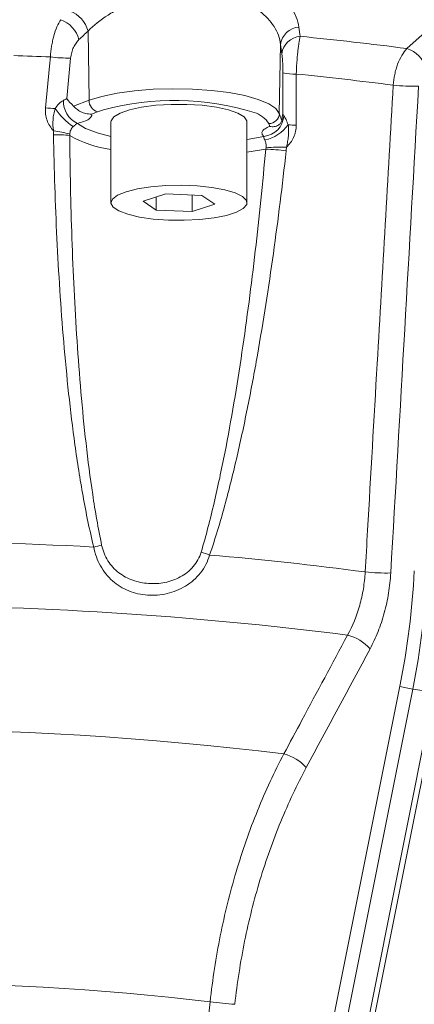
# Model space of a CAD drawing. Header units: millimetres. Extents: x 59 to 301, y -185 to 555.
# Tile 5 of 10: x 194 to 232, y -14 to 80. Entities that reach past the tile are written whole.
import ezdxf

# ---------------------------------------------------------------- set-up
doc = ezdxf.new("R2010")
doc.units = ezdxf.units.MM

msp = doc.modelspace()

# ---------------------------------------------------------------- linework, layer by layer
at = {"color": 7, "linetype": 'Continuous', "lineweight": 15}
for p, q in [((200.664, 79.292), (200.761, 72.688)), ((231.141, 77.628), (232.595, 78.934)), ((219.064, 78.016), (218.946, 71.427)), ((199.001, 76.711), (198.621, 72.853)), ((219.286, 71.42), (219.286, 75.305)), ((199.264, 72.134), (200.761, 72.688)), ((201.58, 71.59), (200.992, 71.373)), ((202.855, 70.626), (202.855, 62.899)), ((215.855, 62.899), (215.855, 70.626)), ((218.946, 71.427), (219.173, 70.753)), ((218.039, 70.19), (217.95, 70.455)), ((208.11, 63.736), (205.933, 63.038)), ((205.933, 63.038), (207.178, 62.202)), ((207.178, 63.437), (207.178, 62.202)), ((211.532, 63.597), (208.11, 63.736)), ((210.6, 63.634), (210.6, 62.062)), ((212.777, 62.76), (211.532, 63.597)), ((207.178, 62.202), (210.6, 62.062)), ((210.6, 62.062), (212.777, 62.76)), ((204.72, -111.986), (230.466, 16.727)), ((231.699, 16.458), (205.953, -112.254)), ((207.964, -112.555), (233.709, 16.158)), ((208.484, -112.58), (234.23, 16.133)), ((233.709, 16.158), (231.699, 16.458))]:
    msp.add_line(p, q, dxfattribs=at)
at = {"color": 8, "linetype": 'Continuous', "lineweight": 15}
for p, q in [((202.153, 71.78), (201.58, 71.59)), ((217.648, 68.024), (215.855, 67.717))]:
    msp.add_line(p, q, dxfattribs=at)
at = {"color": 7, "linetype": 'Continuous', "lineweight": 15, "flags": 128}
for points in [[(196.595, 71.972), (196.98, 75.937), (197.066, 76.823)], [(220.564, 75.194), (220.558, 71.203), (220.557, 70.311)], [(200.761, 72.688), (201.979, 73.058), (203.443, 73.363), (205.102, 73.592), (206.897, 73.737), (208.765, 73.793), (210.64, 73.757), (212.456, 73.631), (214.149, 73.419), (215.659, 73.13), (216.934, 72.772), (217.928, 72.359), (218.607, 71.905), (218.946, 71.427)], [(215.855, 70.626), (215.844, 70.724), (215.582, 71.109), (214.984, 71.468), (214.083, 71.781), (212.927, 72.032), (211.578, 72.207), (210.11, 72.297), (208.6, 72.297), (207.132, 72.207), (205.783, 72.032), (204.627, 71.781), (203.726, 71.468), (203.128, 71.109), (202.866, 70.724), (202.855, 70.626)], [(200.51, 69.969), (201.535, 69.579), (202.855, 69.224)], [(215.855, 68.93), (215.884, 68.934), (217.479, 69.24)], [(208.346, 61.237), (209.854, 61.222), (211.335, 61.297), (212.709, 61.458), (213.903, 61.697), (214.851, 62.001), (215.503, 62.353), (215.824, 62.735), (215.796, 63.126), (215.42, 63.504), (214.718, 63.85), (213.727, 64.144), (212.499, 64.371), (211.103, 64.519), (209.612, 64.58), (208.107, 64.55), (206.67, 64.431), (205.377, 64.23), (204.299, 63.956), (203.493, 63.626), (203.003, 63.256), (202.856, 62.868), (203.059, 62.481), (203.602, 62.116), (204.454, 61.794), (205.571, 61.531), (206.892, 61.342), (208.346, 61.237)], [(201.79, -110.923), (202.22, -106.947), (203.94, -91.044), (210.819, -27.431), (212.335, -13.407)]]:
    msp.add_lwpolyline(points, dxfattribs=at)
at = {"color": 8, "linetype": 'Continuous', "lineweight": 15, "flags": 128}
msp.add_lwpolyline([(199.641, 70.477), (200.431, 70.006), (200.51, 69.969)], dxfattribs=at)
at = {"color": 7, "linetype": 'Continuous', "lineweight": 15}
for centre, radius, start, end in [((193.815, -222.441), 306.554, 77.6058, 85.39664), ((198.004, 78.604), 2.747, 14.50122, 70.64034), ((197.132, 77.793), 2.746, 14.46282, 70.5563), ((220.972, 77.759), 1.925, 94.67757, 172.31997), ((221.096, 76.877), 1.924, 94.78074, 172.35), ((187.312, -260.45), 340.907, 82.6133, 84.33967), ((230.255, 74.889), 2.878, 17.93093, 72.07679), ((180.621, -339.208), 416.356, 87.73644, 88.21964), ((198.911, 91.929), 15.218, 263.03429, 270.33675), ((220.394, 80.66), 5.469, 258.31481, 271.7775), ((187.244, -255.589), 332.457, 82.64012, 84.24798), ((231.766, 93.05), 19.019, 264.16204, 271.47915), ((200.657, 72.602), 2.355, 178.23719, 244.42784), ((201.877, 72.666), 1.116, 178.90132, 254.56426), ((208.887, 46.375), 26.282, 73.07141, 104.84427), ((198.969, 93.292), 21.452, 263.64472, 266.13467), ((203.483, 76.082), 7.287, 215.1225, 234.26212), ((217.263, 71.349), 2.12, 275.86117, 356.30691), ((217.938, 71.464), 1.009, 270.68054, 357.89733), ((196.278, 60.367), 9.462, 73.85273, 83.31071), ((216.855, 72.408), 3.585, 281.48312, 324.87286), ((220.928, 87.068), 16.762, 266.09631, 268.73287), ((197.667, 57.814), 11.576, 83.82164, 91.5231), ((217.101, 51.422), 16.611, 81.34962, 88.11571), ((219.774, 36.13), 32.093, 90.28218, 93.74838), ((180.367, -359.267), 389.847, 86.93605, 93.06395), ((215.025, -28.557), 60.187, 102.5344, 103.27453), ((208, 18.315), 11.747, 68.62304, 72.78733), ((185.824, -283.823), 314.193, 82.44172, 85.16956), ((229.116, 46.651), 19.112, 264.09965, 271.44666), ((180.367, -334.619), 359.071, 82.78525, 97.21475), ((224.427, 17.459), 4.277, 41.62939, 75.99139), ((233.035, 25.551), 9.191, 253.76508, 261.63983), ((180.367, -310.076), 322.709, 83.05618, 96.94382), ((218.327, 6.129), 4.269, 41.53658, 75.69411), ((180.367, -288.731), 277.173, 83.37707, 96.62293), ((220.785, 57.328), 71.238, 263.18803, 265.09843)]:
    msp.add_arc(centre, radius, start, end, dxfattribs=at)
at = {"color": 8, "linetype": 'Continuous', "lineweight": 15}
for centre, radius, start, end in [((215.796, 69.066), 2.563, 32.82072, 73.13221), ((204.634, 79.618), 11.778, 240.94058, 261.31363)]:
    msp.add_arc(centre, radius, start, end, dxfattribs=at)
at = {"color": 7, "linetype": 'Continuous', "lineweight": 15}
for centre, major_axis, ratio, start_param, end_param in [((200.431, 26.229), (5.968, 48.645), 0.636308, 4.594314, 4.821206), ((201.204, 26.131), (6.124, 49.633), 0.633249, 4.594832, 4.821725)]:
    msp.add_ellipse(centre, major_axis=major_axis, ratio=ratio, start_param=start_param, end_param=end_param, dxfattribs=at)
for points, knots in [([(218.419, 83.124), (219.123, 82.65), (219.67, 82.121), (220.275, 81.249), (220.439, 80.944), (220.686, 80.322), (220.77, 80.003), (220.815, 79.677)], [0, 0, 0, 0, 0.5, 0.5, 0.75, 0.75, 1, 1, 1, 1]), ([(205.056, 82.028), (204.602, 81.861), (204.168, 81.678), (203.339, 81.276), (202.942, 81.056), (201.835, 80.363), (201.199, 79.852), (200.664, 79.292)], [0, 0, 0, 0, 0.25, 0.25, 0.5, 0.5, 1, 1, 1, 1]), ([(219.064, 78.016), (219.026, 78.317), (218.956, 78.611), (218.749, 79.185), (218.611, 79.466), (218.103, 80.271), (217.642, 80.759), (217.047, 81.196)], [0, 0, 0, 0, 0.25, 0.25, 0.5, 0.5, 1, 1, 1, 1]), ([(197.066, 76.823), (197.088, 77.175), (197.127, 77.52), (197.21, 78.032), (197.243, 78.202), (197.314, 78.53), (197.353, 78.689), (197.481, 79.153), (197.581, 79.444), (197.799, 79.959), (197.919, 80.189), (198.046, 80.382)], [0, 0, 0, 0, 0.25, 0.25, 0.375, 0.375, 0.5, 0.5, 0.75, 0.75, 1, 1, 1, 1]), ([(199.791, 78.479), (199.693, 78.387), (199.598, 78.277), (199.425, 78.029), (199.344, 77.887), (199.204, 77.582), (199.144, 77.416), (199.051, 77.07), (199.019, 76.893), (199.001, 76.711)], [0, 0, 0, 0, 0.25, 0.25, 0.5, 0.5, 0.75, 0.75, 1, 1, 1, 1]), ([(220.936, 78.795), (220.892, 78.596), (220.85, 78.364), (220.791, 77.969), (220.772, 77.829), (220.735, 77.536), (220.718, 77.386), (220.685, 77.074), (220.67, 76.913), (220.641, 76.582), (220.628, 76.41), (220.593, 75.895), (220.575, 75.547), (220.564, 75.194)], [0, 0, 0, 0, 0.25, 0.25, 0.375, 0.375, 0.5, 0.5, 0.625, 0.625, 0.75, 0.75, 1, 1, 1, 1]), ([(219.286, 75.305), (219.286, 75.488), (219.284, 75.667), (219.275, 76.021), (219.268, 76.192), (219.25, 76.507), (219.24, 76.656), (219.216, 76.918), (219.203, 77.034), (219.189, 77.134)], [0, 0, 0, 0, 0.25, 0.25, 0.5, 0.5, 0.75, 0.75, 1, 1, 1, 1]), ([(229.832, 74.129), (229.856, 74.476), (229.904, 74.818), (230.011, 75.322), (230.053, 75.489), (230.147, 75.813), (230.199, 75.97), (230.369, 76.426), (230.505, 76.713), (230.802, 77.218), (230.965, 77.441), (231.141, 77.628)], [0, 0, 0, 0, 0.25, 0.25, 0.375, 0.375, 0.5, 0.5, 0.75, 0.75, 1, 1, 1, 1]), ([(227.151, 27.64), (227.228, 28.967), (227.305, 30.293), (227.381, 31.619), (227.688, 36.924), (227.994, 42.229), (228.3, 47.535), (228.811, 56.399), (229.322, 65.264), (229.832, 74.129)], [0, 0, 0, 0, 0.004, 0.004, 0.004, 0.02, 0.02, 0.02, 0.04673558, 0.04673558, 0.04673558, 0.04673558]), ([(197.523, 71.889), (197.628, 72.057), (197.744, 72.214), (198.01, 72.49), (198.158, 72.606), (198.303, 72.674)], [0, 0, 0, 0, 0.5, 0.5, 1, 1, 1, 1]), ([(197.38, 69.765), (197.238, 69.909), (197.113, 70.065), (196.898, 70.404), (196.807, 70.589), (196.672, 70.969), (196.626, 71.164), (196.577, 71.567), (196.575, 71.77), (196.595, 71.972)], [0, 0, 0, 0, 0.25, 0.25, 0.5, 0.5, 0.75, 0.75, 1, 1, 1, 1]), ([(197.38, 69.765), (197.303, 70.119), (197.29, 70.476), (197.327, 71.015), (197.349, 71.194), (197.416, 71.545), (197.461, 71.719), (197.523, 71.889)], [0, 0, 0, 0, 0.5, 0.5, 0.75, 0.75, 1, 1, 1, 1]), ([(199.264, 72.134), (199.35, 72.054), (199.445, 71.957), (199.676, 71.766), (199.812, 71.673), (200.111, 71.52), (200.279, 71.458), (200.539, 71.4), (200.628, 71.386), (200.808, 71.37), (200.901, 71.368), (200.992, 71.373)], [0, 0, 0, 0, 0.25, 0.25, 0.5, 0.5, 0.75, 0.75, 0.875, 0.875, 1, 1, 1, 1]), ([(200.992, 71.373), (201.022, 71.289), (201.014, 71.206), (200.924, 71.041), (200.841, 70.96), (200.609, 70.806), (200.455, 70.732), (200.091, 70.596), (199.881, 70.533), (199.641, 70.477)], [0, 0, 0, 0, 0.25, 0.25, 0.5, 0.5, 0.75, 0.75, 1, 1, 1, 1]), ([(219.173, 70.753), (219.158, 70.68), (219.124, 70.592), (219.003, 70.426), (218.917, 70.348), (218.71, 70.23), (218.586, 70.188), (218.389, 70.162), (218.321, 70.159), (218.182, 70.165), (218.109, 70.175), (218.039, 70.19)], [0, 0, 0, 0, 0.25, 0.25, 0.5, 0.5, 0.75, 0.75, 0.875, 0.875, 1, 1, 1, 1]), ([(219.379, 71.213), (219.408, 71.171), (219.441, 71.119), (219.511, 70.995), (219.548, 70.923), (219.657, 70.695), (219.725, 70.525), (219.787, 70.345)], [0, 0, 0, 0, 0.25, 0.25, 0.5, 0.5, 1, 1, 1, 1]), ([(199.227, 70.167), (199.178, 70.122), (199.136, 70.072), (199.063, 69.964), (199.031, 69.907), (198.951, 69.724), (198.918, 69.592), (198.909, 69.456)], [0, 0, 0, 0, 0.25, 0.25, 0.5, 0.5, 1, 1, 1, 1]), ([(199.641, 70.477), (199.601, 70.447), (199.548, 70.411), (199.403, 70.311), (199.314, 70.246), (199.227, 70.167)], [0, 0, 0, 0, 0.5, 0.5, 1, 1, 1, 1]), ([(217.479, 69.24), (217.38, 69.32), (217.318, 69.401), (217.266, 69.566), (217.277, 69.65), (217.373, 69.814), (217.457, 69.894), (217.698, 70.049), (217.852, 70.122), (218.039, 70.19)], [0, 0, 0, 0, 0.25, 0.25, 0.5, 0.5, 0.75, 0.75, 1, 1, 1, 1]), ([(218.647, 70.212), (218.642, 70.211), (218.635, 70.209), (218.687, 70.227), (218.702, 70.233)], [0, 0, 0, 0, 0.693132, 1, 1, 1, 1]), ([(219.787, 70.345), (219.819, 70.168), (219.833, 69.991), (219.839, 69.635), (219.831, 69.456), (219.798, 69.099), (219.774, 68.919), (219.709, 68.567), (219.668, 68.393), (219.616, 68.223)], [0, 0, 0, 0, 0.25, 0.25, 0.5, 0.5, 0.75, 0.75, 1, 1, 1, 1]), ([(220.557, 70.311), (220.557, 70.107), (220.537, 69.908), (220.455, 69.518), (220.392, 69.325), (220.231, 68.966), (220.131, 68.798), (219.895, 68.485), (219.762, 68.346), (219.616, 68.223)], [0, 0, 0, 0, 0.25, 0.25, 0.5, 0.5, 0.75, 0.75, 1, 1, 1, 1]), ([(201.205, 30.022), (200.807, 31.638), (200.476, 33.261), (199.891, 36.514), (199.638, 38.145), (198.96, 43.046), (198.616, 46.325), (198.058, 52.895), (197.847, 56.188), (197.529, 62.784), (197.422, 66.085), (197.36, 69.386)], [0, 0, 0, 0, 0.125, 0.125, 0.25, 0.25, 0.5, 0.5, 0.75, 0.75, 1, 1, 1, 1]), ([(198.913, 69.323), (198.942, 66.05), (199.009, 62.777), (199.234, 56.233), (199.391, 52.965), (199.825, 46.437), (200.1, 43.177), (200.654, 38.298), (200.862, 36.674), (201.349, 33.43), (201.626, 31.811), (201.963, 30.196)], [0, 0, 0, 0, 0.25, 0.25, 0.5, 0.5, 0.75, 0.75, 0.875, 0.875, 1, 1, 1, 1]), ([(217.569, 68.895), (217.543, 68.939), (217.521, 68.98), (217.484, 69.053), (217.47, 69.086), (217.447, 69.17), (217.456, 69.209), (217.479, 69.24)], [0, 0, 0, 0, 0.25, 0.25, 0.5, 0.5, 1, 1, 1, 1]), ([(217.676, 68.155), (217.69, 68.291), (217.685, 68.425), (217.66, 68.615), (217.648, 68.675), (217.616, 68.79), (217.597, 68.845), (217.569, 68.895)], [0, 0, 0, 0, 0.5, 0.5, 0.75, 0.75, 1, 1, 1, 1]), ([(211.476, 29.536), (211.937, 31.091), (212.34, 32.66), (213.082, 35.817), (213.419, 37.405), (214.359, 42.186), (214.895, 45.397), (215.851, 51.834), (216.271, 55.062), (217.022, 61.532), (217.353, 64.775), (217.648, 68.024)], [0, 0, 0, 0, 0.125, 0.125, 0.25, 0.25, 0.5, 0.5, 0.75, 0.75, 1, 1, 1, 1]), ([(219.6, 67.844), (219.236, 64.574), (218.83, 61.313), (217.921, 54.809), (217.417, 51.567), (216.563, 46.722), (216.262, 45.11), (215.619, 41.895), (215.277, 40.291), (214.541, 37.101), (214.147, 35.514), (213.283, 32.363), (212.814, 30.799), (212.282, 29.254)], [0, 0, 0, 0, 0.25, 0.25, 0.5, 0.5, 0.625, 0.625, 0.75, 0.75, 0.875, 0.875, 1, 1, 1, 1]), ([(201.963, 30.196), (202.018, 29.931), (202.095, 29.676), (202.293, 29.182), (202.416, 28.941), (202.697, 28.494), (202.855, 28.287), (203.206, 27.903), (203.399, 27.726), (203.805, 27.415), (204.019, 27.278), (204.468, 27.037), (204.705, 26.933), (205.426, 26.678), (205.926, 26.577), (206.702, 26.523), (206.964, 26.522), (207.482, 26.553), (207.739, 26.586), (208.25, 26.686), (208.505, 26.755), (209.006, 26.931), (209.248, 27.037), (209.711, 27.287), (209.933, 27.431), (210.352, 27.764), (210.544, 27.948), (210.89, 28.352), (211.044, 28.574), (211.298, 29.037), (211.4, 29.281), (211.476, 29.536)], [0, 0, 0, 0, 0.0625, 0.0625, 0.125, 0.125, 0.1875, 0.1875, 0.25, 0.25, 0.3125, 0.3125, 0.375, 0.375, 0.5, 0.5, 0.5625, 0.5625, 0.625, 0.625, 0.6875, 0.6875, 0.75, 0.75, 0.8125, 0.8125, 0.875, 0.875, 0.9375, 0.9375, 1, 1, 1, 1]), ([(212.282, 29.254), (212.193, 28.946), (212.076, 28.65), (211.785, 28.084), (211.61, 27.811), (211.215, 27.307), (210.995, 27.074), (210.511, 26.648), (210.252, 26.46), (209.711, 26.129), (209.426, 25.987), (208.834, 25.748), (208.528, 25.653), (207.914, 25.51), (207.604, 25.463), (206.978, 25.413), (206.66, 25.411), (206.038, 25.455), (205.734, 25.499), (205.136, 25.633), (204.843, 25.723), (204.272, 25.95), (203.997, 26.087), (203.48, 26.401), (203.237, 26.579), (202.779, 26.98), (202.563, 27.206), (202.175, 27.689), (202.002, 27.947), (201.696, 28.5), (201.564, 28.794), (201.349, 29.395), (201.265, 29.704), (201.205, 30.022)], [0, 0, 0, 0, 0.0625, 0.0625, 0.125, 0.125, 0.1875, 0.1875, 0.25, 0.25, 0.3125, 0.3125, 0.375, 0.375, 0.4375, 0.4375, 0.5, 0.5, 0.5625, 0.5625, 0.625, 0.625, 0.6875, 0.6875, 0.75, 0.75, 0.8125, 0.8125, 0.875, 0.875, 0.9375, 0.9375, 1, 1, 1, 1]), ([(225.462, 21.608), (225.952, 22.479), (226.341, 23.43), (226.776, 24.978), (226.891, 25.503), (227.065, 26.563), (227.123, 27.098), (227.151, 27.64)], [0, 0, 0, 0, 0.5, 0.5, 0.75, 0.75, 1, 1, 1, 1]), ([(229.599, 27.545), (229.561, 26.896), (229.491, 26.253), (229.284, 24.983), (229.148, 24.353), (228.809, 23.114), (228.611, 22.518), (228.159, 21.374), (227.906, 20.825), (227.624, 20.3)], [0, 0, 0, 0, 0.25, 0.25, 0.5, 0.5, 0.75, 0.75, 1, 1, 1, 1]), ([(219.381, 10.266), (219.957, 11.338), (220.532, 12.41), (221.107, 13.482), (222.559, 16.19), (224.011, 18.899), (225.462, 21.608)], [0, 0, 0, 0, 0.004, 0.004, 0.004, 0.0141024, 0.0141024, 0.0141024, 0.0141024]), ([(212.335, -13.407), (212.566, -11.274), (212.89, -9.176), (213.717, -5.044), (214.22, -3.012), (215.111, -0.013), (215.432, 0.981), (216.115, 2.936), (216.477, 3.898), (217.625, 6.731), (218.466, 8.538), (219.381, 10.266)], [0, 0, 0, 0, 0.25, 0.25, 0.5, 0.5, 0.625, 0.625, 0.75, 0.75, 1, 1, 1, 1]), ([(221.522, 8.96), (220.633, 7.31), (219.819, 5.587), (218.711, 2.898), (218.36, 1.983), (217.698, 0.118), (217.385, -0.834), (216.52, -3.702), (216.031, -5.646), (215.231, -9.599), (214.918, -11.608), (214.698, -13.65)], [0, 0, 0, 0, 0.25, 0.25, 0.375, 0.375, 0.5, 0.5, 0.75, 0.75, 1, 1, 1, 1])]:
    msp.add_open_spline(points, degree=3, knots=knots, dxfattribs=at)
for points in [[(200.664, 79.292), (200.373, 79.021), (200.082, 78.75), (199.791, 78.479)], [(220.815, 79.677), (220.855, 79.383), (220.896, 79.089), (220.936, 78.795)], [(219.189, 77.134), (219.148, 77.427), (219.106, 77.722), (219.064, 78.016)], [(232.257, 74.036), (231.373, 58.539), (230.487, 43.042), (229.599, 27.545)], [(198.303, 72.674), (198.423, 72.73), (198.529, 72.79), (198.621, 72.853)], [(199.264, 72.134), (199.037, 72.346), (198.829, 72.599), (198.621, 72.853)], [(219.173, 70.753), (219.212, 70.947), (219.249, 71.183), (219.286, 71.42)], [(219.286, 71.42), (219.299, 71.35), (219.33, 71.28), (219.379, 71.213)], [(197.36, 69.386), (197.357, 69.513), (197.364, 69.639), (197.38, 69.765)], [(198.909, 69.456), (198.907, 69.411), (198.908, 69.367), (198.913, 69.323)], [(217.648, 68.024), (217.661, 68.066), (217.671, 68.11), (217.676, 68.155)], [(219.616, 68.223), (219.619, 68.096), (219.614, 67.969), (219.6, 67.844)], [(227.624, 20.3), (225.591, 16.518), (223.557, 12.738), (221.522, 8.96)]]:
    msp.add_open_spline(points, degree=3, dxfattribs=at)

doc.saveas('drawing.dxf')
